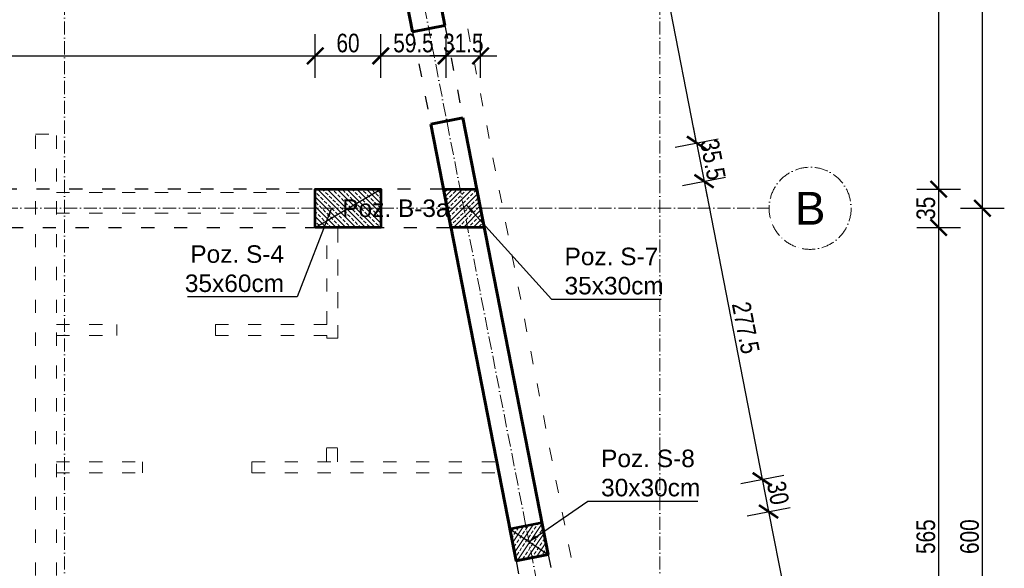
# Model space of a CAD drawing. Header units: inches. Extents: x 201967 to 338763, y -32705 to 30884.
# Tile 139 of 236: x 321505 to 322406, y 4962 to 5463. Entities that reach past the tile are written whole.
import ezdxf
from ezdxf.enums import TextEntityAlignment as Align

# ---------------------------------------------------------------- set-up
doc = ezdxf.new("R2010")
doc.units = ezdxf.units.IN
doc.header["$MEASUREMENT"] = 0
doc.linetypes.add('ACAD_ISO03W100', pattern=[30, 12, -18])
doc.linetypes.add('ACAD_ISO10W100', pattern=[18, 12, -3, 0, -3])
for name, color, linetype, lineweight in [('01 a1 KONSTRUKCJA żelebet', 200, 'Continuous', 53), ('01 b KONSTRUKCJA belki', 92, 'ACAD_ISO03W100', 30), ('01h2 KONSTRUKCJA pozycje belki', 254, 'Continuous', 13), ('01h3 KONSTRUKCJA pozycje słupy', 252, 'Continuous', 13), ('02 b ściany dziłowe cienkie', 6, 'ACAD_ISO03W100', 13), ('11 OSIE ściany', 2, 'ACAD_ISO10W100', 5), ('90 WYMIAR', 155, 'Continuous', 9), ('_proj_SCHODY', 2, 'Continuous', 9), ('MURY konstrukcyjne', 70, 'Continuous', 60)]:
    doc.layers.add(name, color=color, linetype=linetype, lineweight=lineweight)
doc.styles.add('100 arial', font='arial.ttf', dxfattribs={"width": 0.8, "height": 17})
doc.styles.add('arialcce', font='arial.ttf')
doc.styles.add('OPIS', font='arial.ttf')
doc.styles.add('RomanS', font='romans.shx')
doc.dimstyles.new('100', dxfattribs={"dimscale": 10, "dimtxt": 17, "dimasz": 1.5, "dimexe": 2, "dimexo": 2, "dimgap": 0.3, "dimtad": 1, "dimdec": 1, "dimrnd": 0.5, "dimdsep": 46, "dimtxsty": '100 arial', "dimblk": 'ARCHTICK', "dimcen": 10, "dimclrd": 256, "dimclre": 256, "dimclrt": 256, "dimadec": 0, "dimazin": 0, "dimtfac": 1, "dimtdec": 1, "dimtix": 1, "dimtmove": 1, "dimatfit": 3, "dimfxl": 2, "dimfxlon": 1, "dimtolj": 1, "dimarcsym": 0})
doc.dimstyles.new('DIM100txt12', dxfattribs={"dimtxt": 12, "dimasz": 1.05, "dimexe": 0, "dimexo": 8, "dimgap": 4, "dimtad": 1, "dimdec": 7, "dimrnd": 0.5, "dimdsep": 46, "dimtxsty": 'RomanS', "dimblk1": 'DIM', "dimblk2": 'DIM', "dimsah": 1, "dimcen": 0.09, "dimse1": 1, "dimse2": 1, "dimclrt": 256, "dimadec": 1, "dimazin": 0, "dimtfac": 1, "dimtdec": 7, "dimtix": 1, "dimtofl": 0, "dimtmove": 2, "dimatfit": 3, "dimfxl": 1, "dimtolj": 1, "dimtzin": 0, "dimarcsym": 0})
pattern_1 = [(45, (0, -25), (-4.490128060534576, 4.490128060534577), []), (45, (4.490130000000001, -25), (-4.490128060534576, 4.490128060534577), [3.175, -1.5875])]

# ---------------------------------------------------------------- blocks, each defined once
blk = doc.blocks.new('1 osie 2 część BPPZ')
at = {"layer": '11 OSIE ściany'}
for p, q in [((575, -2740), (575, 100)), ((803.0808856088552, 100), (1219, -2027.504016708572)), ((1119, -2740), (1119, 100)), ((-95.33901275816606, -600), (1219, -600))]:
    blk.add_line(p, q, dxfattribs=at)
blk.add_circle((1256.5, -600), 37.5, dxfattribs=at)
at = {"layer": '11 OSIE ściany', "style": 'arialcce'}
blk.add_text('B', height=30, dxfattribs=at).set_placement((1256.5, -600), align=Align.MIDDLE_CENTER)
blk = doc.blocks.new('*U1147')
at = {"lineweight": 5, "ltscale": 0.25}
h = blk.add_hatch(dxfattribs=at)
h.set_pattern_fill('ANSI33', color=5, style=0)
h.set_pattern_definition(pattern_1)
h.paths.add_polyline_path([(0, 0), (-1.421085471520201e-15, -35), (60, -35), (60, 0)])
blk.add_lwpolyline([(0, 0), (-1.421085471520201e-15, -35), (60, -35), (60, 0)], close=True)
at = {"layer": 'Defpoints'}
blk.add_line((0, 0), (60, -35), dxfattribs=at)
blk = doc.blocks.new('*U1121')
at = {"lineweight": 5, "ltscale": 0.25}
h = blk.add_hatch(dxfattribs=at)
h.set_pattern_fill('ANSI33', color=5, style=0)
h.set_pattern_definition(pattern_1)
h.paths.add_polyline_path([(0, 0), (-7.105427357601e-16, -30), (30, -30), (30, 0)])
blk.add_lwpolyline([(0, 0), (-7.105427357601e-16, -30), (30, -30), (30, 0)], close=True)
at = {"layer": 'Defpoints'}
blk.add_line((0, 0), (30, -30), dxfattribs=at)
blk = doc.blocks.new('1 słupy parter rozbudowa 2 częśc')
at = {"lineweight": 5, "ltscale": 0.25}
h = blk.add_hatch(dxfattribs=at)
h.set_pattern_fill('ANSI33', color=5, style=0)
h.set_pattern_definition([(45, (-288347.0661768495, -8103.004478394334), (-4.490128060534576, 4.490128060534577), []), (45, (-288342.5760468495, -8103.004478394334), (-4.490128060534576, 4.490128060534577), [3.175, -1.5875])])
h.paths.add_polyline_path([(958.6334176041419, -617.5), (928.0655109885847, -617.5), (921.2231412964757, -582.5), (951.791047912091, -582.5)])
at = {"layer": '01 a1 KONSTRUKCJA żelebet'}
blk.add_lwpolyline([(958.6334176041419, -617.5), (928.0655109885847, -617.5), (921.2231412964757, -582.5), (951.791047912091, -582.4999999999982)], close=True, dxfattribs=at)
at = {"layer": '01 b KONSTRUKCJA belki'}
blk.add_lwpolyline([(921.2231412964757, -582.5), (44.99999999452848, -582.5), (44.99999999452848, -617.5), (928.0655109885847, -617.5)], dxfattribs=at)
at = {"layer": '01 a1 KONSTRUKCJA żelebet', "xscale": -1}
for name, p, rotation in [('*U1147', (804.0253243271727, -617.5), 180), ('*U1121', (981.8773667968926, -892.7577013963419), 101.0615994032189)]:
    blk.add_blockref(name, p, dxfattribs=dict(at, rotation=rotation))
blk = doc.blocks.new('DIM')
for p, q in [((7.275957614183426e-12, -13.00000000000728), (7.275957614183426e-12, 12.99999999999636)), ((8.000000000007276, -7.275957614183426e-12), (-7.999999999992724, -7.275957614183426e-12))]:
    blk.add_line(p, q)
at = {"const_width": 1.714285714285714}
blk.add_lwpolyline([(5.714285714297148, 5.714285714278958), (-5.71428571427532, -5.71428571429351)], dxfattribs=at)
blk = doc.blocks.new('_ARCHTICK')
at = {"color": 0, "linetype": 'ByBlock', "const_width": 0.15}
blk.add_lwpolyline([(-0.5, -0.5), (0.5, 0.5)], dxfattribs=at)
blk = doc.blocks.new('*D1735')
at = {"layer": '90 WYMIAR', "lineweight": -2, "transparency": 16777216}
for p, q in [((322365.5205435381, 5290.869279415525), (322405.5205435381, 5290.869279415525)), ((322385.5205435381, 4690.869279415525), (322385.5205435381, 5290.869279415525)), ((322365.5205435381, 4690.869279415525), (322405.5205435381, 4690.869279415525))]:
    blk.add_line(p, q, dxfattribs=at)
at = {"layer": 'Defpoints', "color": 0, "transparency": 16777216}
for p in [(322190.5205435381, 5290.869279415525), (322385.5205435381, 5290.869279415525), (322190.5205435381, 4690.869279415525)]:
    blk.add_point(p, dxfattribs=at)
at = {"layer": '90 WYMIAR', "lineweight": -2, "transparency": 16777216, "xscale": 15, "yscale": 15, "zscale": 15}
for p, rotation in [((322385.5205435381, 5290.869279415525), 90), ((322385.5205435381, 4690.869279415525), 270)]:
    blk.add_blockref('_ARCHTICK', p, dxfattribs=dict(at, rotation=rotation))
at = {"layer": '90 WYMIAR', "transparency": 16777216, "insert": (322373.8408027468, 4990.869279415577), "char_height": 17, "attachment_point": 5, "rotation": 90, "style": '100 arial'}
blk.add_mtext('\\A1;600', dxfattribs=at)
blk = doc.blocks.new('*D1736')
at = {"layer": '90 WYMIAR', "lineweight": -2, "transparency": 16777216}
for p, q in [((322365.5205435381, 5890.869279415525), (322405.5205435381, 5890.869279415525)), ((322385.5205435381, 5290.869279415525), (322385.5205435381, 5890.869279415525)), ((322365.5205435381, 5290.869279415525), (322405.5205435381, 5290.869279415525))]:
    blk.add_line(p, q, dxfattribs=at)
at = {"layer": 'Defpoints', "color": 0, "transparency": 16777216}
for p in [(322190.5205435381, 5890.869279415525), (322385.5205435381, 5890.869279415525), (322190.5205435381, 5290.869279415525)]:
    blk.add_point(p, dxfattribs=at)
at = {"layer": '90 WYMIAR', "lineweight": -2, "transparency": 16777216, "xscale": 15, "yscale": 15, "zscale": 15}
for p, rotation in [((322385.5205435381, 5890.869279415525), 90), ((322385.5205435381, 5290.869279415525), 270)]:
    blk.add_blockref('_ARCHTICK', p, dxfattribs=dict(at, rotation=rotation))
at = {"layer": '90 WYMIAR', "transparency": 16777216, "insert": (322373.8408027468, 5590.869279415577), "char_height": 17, "attachment_point": 5, "rotation": 90, "style": '100 arial'}
blk.add_mtext('\\A1;600', dxfattribs=at)
blk = doc.blocks.new('*D1756')
at = {"layer": '90 WYMIAR', "lineweight": -2, "transparency": 16777216}
for p, q in [((322325.5205435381, 5273.369279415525), (322365.5205435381, 5273.369279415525)), ((322345.5205435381, 4708.369279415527), (322345.5205435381, 5273.369279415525)), ((322325.5205435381, 4708.369279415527), (322365.5205435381, 4708.369279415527))]:
    blk.add_line(p, q, dxfattribs=at)
at = {"layer": 'Defpoints', "color": 0, "transparency": 16777216}
for p in [(321914.8700078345, 5273.369279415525), (322345.5205435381, 5273.369279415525), (322025.3254042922, 4708.369279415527)]:
    blk.add_point(p, dxfattribs=at)
at = {"layer": '90 WYMIAR', "lineweight": -2, "transparency": 16777216, "xscale": 15, "yscale": 15, "zscale": 15}
for p, rotation in [((322345.5205435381, 5273.369279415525), 90), ((322345.5205435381, 4708.369279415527), 270)]:
    blk.add_blockref('_ARCHTICK', p, dxfattribs=dict(at, rotation=rotation))
at = {"layer": '90 WYMIAR', "transparency": 16777216, "insert": (322333.8408027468, 4990.869279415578), "char_height": 17, "attachment_point": 5, "rotation": 90, "style": '100 arial'}
blk.add_mtext('\\A1;565', dxfattribs=at)
blk = doc.blocks.new('*D1757')
at = {"layer": '90 WYMIAR', "lineweight": -2, "transparency": 16777216}
for p, q in [((322325.5205435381, 5308.369279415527), (322365.5205435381, 5308.369279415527)), ((322345.5205435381, 5273.369279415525), (322345.5205435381, 5308.369279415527)), ((322325.5205435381, 5273.369279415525), (322365.5205435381, 5273.369279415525))]:
    blk.add_line(p, q, dxfattribs=at)
at = {"layer": 'Defpoints', "color": 0, "transparency": 16777216}
for p in [(321908.0276381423, 5308.369279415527), (322345.5205435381, 5308.369279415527), (321914.8700078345, 5273.369279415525)]:
    blk.add_point(p, dxfattribs=at)
at = {"layer": '90 WYMIAR', "lineweight": -2, "transparency": 16777216, "xscale": 15, "yscale": 15, "zscale": 15}
for p, rotation in [((322345.5205435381, 5308.369279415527), 90), ((322345.5205435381, 5273.369279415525), 270)]:
    blk.add_blockref('_ARCHTICK', p, dxfattribs=dict(at, rotation=rotation))
at = {"layer": '90 WYMIAR', "transparency": 16777216, "insert": (322333.8350046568, 5290.869279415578), "char_height": 17, "attachment_point": 5, "rotation": 90, "style": '100 arial'}
blk.add_mtext('\\A1;35', dxfattribs=at)
blk = doc.blocks.new('*D1758')
at = {"layer": '90 WYMIAR', "lineweight": -2, "transparency": 16777216}
for p, q in [((322325.5205435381, 5875.869279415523), (322365.5205435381, 5875.869279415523)), ((322345.5205435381, 5308.369279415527), (322345.5205435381, 5875.869279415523)), ((322325.5205435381, 5308.369279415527), (322365.5205435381, 5308.369279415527))]:
    blk.add_line(p, q, dxfattribs=at)
at = {"layer": 'Defpoints', "color": 0, "transparency": 16777216}
for p in [(321797.0835009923, 5875.869279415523), (322345.5205435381, 5875.869279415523), (321908.0276381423, 5308.369279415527)]:
    blk.add_point(p, dxfattribs=at)
at = {"layer": '90 WYMIAR', "lineweight": -2, "transparency": 16777216, "xscale": 15, "yscale": 15, "zscale": 15}
for p, rotation in [((322345.5205435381, 5875.869279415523), 90), ((322345.5205435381, 5308.369279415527), 270)]:
    blk.add_blockref('_ARCHTICK', p, dxfattribs=dict(at, rotation=rotation))
at = {"layer": '90 WYMIAR', "transparency": 16777216, "insert": (322333.8408027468, 5592.119279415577), "char_height": 17, "attachment_point": 5, "rotation": 90, "style": '100 arial'}
blk.add_mtext('\\A1;567.5', dxfattribs=at)
blk = doc.blocks.new('*D1891')
at = {"layer": '90 WYMIAR', "lineweight": -2, "transparency": 16777216}
for p, q in [((321016.5205435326, 5410.109553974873), (321016.5205435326, 5450.109553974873)), ((321775.5458678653, 5410.109553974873), (321775.5458678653, 5450.109553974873)), ((321016.5205435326, 5430.109553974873), (321775.5458678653, 5430.109553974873))]:
    blk.add_line(p, q, dxfattribs=at)
at = {"layer": 'Defpoints', "color": 0, "transparency": 16777216}
for p in [(321775.5458678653, 5430.109553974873), (321016.5205435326, 5308.369279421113), (321775.5458678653, 5308.369279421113)]:
    blk.add_point(p, dxfattribs=at)
at = {"layer": '90 WYMIAR', "lineweight": -2, "transparency": 16777216, "xscale": 15, "yscale": 15, "zscale": 15, "rotation": 180}
blk.add_blockref('_ARCHTICK', (321016.5205435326, 5430.109553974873), dxfattribs=at)
at = {"layer": '90 WYMIAR', "lineweight": -2, "transparency": 16777216, "xscale": 15, "yscale": 15, "zscale": 15}
blk.add_blockref('_ARCHTICK', (321775.5458678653, 5430.109553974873), dxfattribs=at)
at = {"layer": '90 WYMIAR', "transparency": 16777216, "insert": (321396.0332056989, 5441.789294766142), "char_height": 17, "attachment_point": 5, "style": '100 arial'}
blk.add_mtext('\\A1;759', dxfattribs=at)
blk = doc.blocks.new('*D1916')
at = {"layer": '90 WYMIAR', "lineweight": -2, "transparency": 16777216}
for p, q in [((321775.5458678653, 5410.109553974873), (321775.5458678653, 5450.109553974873)), ((321835.5458678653, 5410.109553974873), (321835.5458678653, 5450.109553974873)), ((321775.5458678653, 5430.109553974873), (321835.5458678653, 5430.109553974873))]:
    blk.add_line(p, q, dxfattribs=at)
at = {"layer": 'Defpoints', "color": 0, "transparency": 16777216}
for p in [(321835.5458678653, 5430.109553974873), (321775.5458678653, 5308.369279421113), (321835.5458678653, 5290.869279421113)]:
    blk.add_point(p, dxfattribs=at)
at = {"layer": '90 WYMIAR', "lineweight": -2, "transparency": 16777216, "xscale": 15, "yscale": 15, "zscale": 15, "rotation": 180}
blk.add_blockref('_ARCHTICK', (321775.5458678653, 5430.109553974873), dxfattribs=at)
at = {"layer": '90 WYMIAR', "lineweight": -2, "transparency": 16777216, "xscale": 15, "yscale": 15, "zscale": 15}
blk.add_blockref('_ARCHTICK', (321835.5458678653, 5430.109553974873), dxfattribs=at)
at = {"layer": '90 WYMIAR', "transparency": 16777216, "insert": (321805.5458678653, 5441.789294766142), "char_height": 17, "attachment_point": 5, "style": '100 arial'}
blk.add_mtext('\\A1;60', dxfattribs=at)
blk = doc.blocks.new('*D1917')
at = {"layer": '90 WYMIAR', "lineweight": -2, "transparency": 16777216}
for p, q in [((321835.5458678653, 5410.109553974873), (321835.5458678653, 5450.109553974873)), ((321895.2366140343, 5410.109553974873), (321895.2366140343, 5450.109553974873)), ((321835.5458678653, 5430.109553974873), (321895.2366140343, 5430.109553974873))]:
    blk.add_line(p, q, dxfattribs=at)
at = {"layer": 'Defpoints', "color": 0, "transparency": 16777216}
for p in [(321895.2366140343, 5430.109553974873), (321835.5458678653, 5290.869279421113), (321895.2366140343, 5290.869279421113)]:
    blk.add_point(p, dxfattribs=at)
at = {"layer": '90 WYMIAR', "lineweight": -2, "transparency": 16777216, "xscale": 15, "yscale": 15, "zscale": 15, "rotation": 180}
blk.add_blockref('_ARCHTICK', (321835.5458678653, 5430.109553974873), dxfattribs=at)
at = {"layer": '90 WYMIAR', "lineweight": -2, "transparency": 16777216, "xscale": 15, "yscale": 15, "zscale": 15}
blk.add_blockref('_ARCHTICK', (321895.2366140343, 5430.109553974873), dxfattribs=at)
at = {"layer": '90 WYMIAR', "transparency": 16777216, "insert": (321865.3912409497, 5441.789294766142), "char_height": 17, "attachment_point": 5, "style": '100 arial'}
blk.add_mtext('\\A1;59.5', dxfattribs=at)
blk = doc.blocks.new('*D1918')
at = {"layer": '90 WYMIAR', "lineweight": -2, "transparency": 16777216}
for p, q in [((321895.2366140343, 5410.109553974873), (321895.2366140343, 5450.109553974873)), ((321926.7327762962, 5410.109553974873), (321926.7327762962, 5450.109553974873)), ((321895.2366140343, 5430.109553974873), (321880.2366140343, 5430.109553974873)), ((321895.2366140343, 5430.109553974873), (321926.7327762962, 5430.109553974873)), ((321926.7327762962, 5430.109553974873), (321941.7327762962, 5430.109553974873))]:
    blk.add_line(p, q, dxfattribs=at)
at = {"layer": 'Defpoints', "color": 0, "transparency": 16777216}
for p in [(321926.7327762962, 5430.109553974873), (321895.2366140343, 5290.869279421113), (321926.7327762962, 5290.869279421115)]:
    blk.add_point(p, dxfattribs=at)
at = {"layer": '90 WYMIAR', "lineweight": -2, "transparency": 16777216, "xscale": 15, "yscale": 15, "zscale": 15}
blk.add_blockref('_ARCHTICK', (321895.2366140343, 5430.109553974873), dxfattribs=at)
at = {"layer": '90 WYMIAR', "lineweight": -2, "transparency": 16777216, "xscale": 15, "yscale": 15, "zscale": 15, "rotation": 180}
blk.add_blockref('_ARCHTICK', (321926.7327762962, 5430.109553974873), dxfattribs=at)
at = {"layer": '90 WYMIAR', "transparency": 16777216, "insert": (321910.9846951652, 5441.795092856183), "char_height": 17, "attachment_point": 5, "style": '100 arial'}
blk.add_mtext('\\A1;31.5', dxfattribs=at)
blk = doc.blocks.new('*D2010')
at = {"layer": '90 WYMIAR', "lineweight": -2, "transparency": 16777216}
for p, q in [((322124.1964497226, 5350.629477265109), (322121.3184860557, 5365.350799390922)), ((322104.5680202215, 5346.792192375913), (322143.8248792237, 5354.466762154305)), ((322124.1964497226, 5350.629477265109), (322131.0388194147, 5315.629477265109)), ((322111.4103899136, 5311.792192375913), (322150.6672489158, 5319.466762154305)), ((322131.0388194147, 5315.629477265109), (322133.9167830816, 5300.908155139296))]:
    blk.add_line(p, q, dxfattribs=at)
at = {"layer": 'Defpoints', "color": 0, "transparency": 16777216}
for p in [(322131.0388194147, 5315.629477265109), (321908.0276381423, 5308.369279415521), (321914.8700078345, 5273.369279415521)]:
    blk.add_point(p, dxfattribs=at)
at = {"layer": '90 WYMIAR', "lineweight": -2, "transparency": 16777216, "xscale": 15, "yscale": 15, "zscale": 15}
for p, rotation in [((322124.1964497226, 5350.629477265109), 281.0615994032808), ((322131.0388194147, 5315.629477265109), 101.0615994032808)]:
    blk.add_blockref('_ARCHTICK', p, dxfattribs=dict(at, rotation=rotation))
at = {"layer": '90 WYMIAR', "transparency": 16777216, "insert": (322139.0860733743, 5335.371514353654), "char_height": 17, "attachment_point": 5, "rotation": 281.06159940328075, "style": '100 arial'}
blk.add_mtext('\\A1;35.5', dxfattribs=at)
blk = doc.blocks.new('*D2011')
at = {"layer": '90 WYMIAR', "lineweight": -2, "transparency": 16777216}
for p, q in [((322111.4103899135, 5311.79219237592), (322150.6672489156, 5319.466762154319)), ((322131.0388194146, 5315.629477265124), (322184.2880440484, 5043.249739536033)), ((322164.6596145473, 5039.41245464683), (322203.9164735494, 5047.087024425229))]:
    blk.add_line(p, q, dxfattribs=at)
at = {"layer": 'Defpoints', "color": 0, "transparency": 16777216}
for p in [(321914.8700078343, 5273.369279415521), (322184.2880440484, 5043.249739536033), (321968.1192324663, 5000.989541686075)]:
    blk.add_point(p, dxfattribs=at)
at = {"layer": '90 WYMIAR', "lineweight": -2, "transparency": 16777216, "xscale": 15, "yscale": 15, "zscale": 15}
for p, rotation in [((322131.0388194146, 5315.629477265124), 101.0615994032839), ((322184.2880440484, 5043.249739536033), 281.0615994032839)]:
    blk.add_blockref('_ARCHTICK', p, dxfattribs=dict(at, rotation=rotation))
at = {"layer": '90 WYMIAR', "transparency": 16777216, "insert": (322169.1261801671, 5181.680533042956), "char_height": 17, "attachment_point": 5, "rotation": 281.06159940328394, "style": '100 arial'}
blk.add_mtext('\\A1;277.5', dxfattribs=at)
blk = doc.blocks.new('*D2012')
at = {"layer": '90 WYMIAR', "lineweight": -2, "transparency": 16777216}
for p, q in [((322164.6596145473, 5039.41245464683), (322203.9164735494, 5047.087024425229)), ((322184.2880440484, 5043.249739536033), (322190.0439713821, 5013.807095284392)), ((322170.4155418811, 5009.969810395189), (322209.6724008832, 5017.644380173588))]:
    blk.add_line(p, q, dxfattribs=at)
at = {"layer": 'Defpoints', "color": 0, "transparency": 16777216}
for p in [(322190.0439713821, 5013.807095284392), (321968.1192324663, 5000.989541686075), (321973.8751598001, 4971.546897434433)]:
    blk.add_point(p, dxfattribs=at)
at = {"layer": '90 WYMIAR', "lineweight": -2, "transparency": 16777216, "xscale": 15, "yscale": 15, "zscale": 15}
for p, rotation in [((322184.2880440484, 5043.249739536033), 101.0615994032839), ((322190.0439713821, 5013.807095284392), 281.0615994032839)]:
    blk.add_blockref('_ARCHTICK', p, dxfattribs=dict(at, rotation=rotation))
at = {"layer": '90 WYMIAR', "transparency": 16777216, "insert": (322198.634446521, 5030.77045449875), "char_height": 17, "attachment_point": 5, "rotation": 281.06159940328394, "style": '100 arial'}
blk.add_mtext('\\A1;30', dxfattribs=at)
blk = doc.blocks.new('*D2013')
at = {"layer": '90 WYMIAR', "lineweight": -2, "transparency": 16777216}
for p, q in [((322170.4155418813, 5009.969810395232), (322209.6724008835, 5017.644380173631)), ((322190.0439713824, 5013.807095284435), (322241.4942158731, 4750.629477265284)), ((322221.865786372, 4746.79219237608), (322261.1226453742, 4754.46676215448))]:
    blk.add_line(p, q, dxfattribs=at)
at = {"layer": 'Defpoints', "color": 0, "transparency": 16777216}
for p in [(321973.8751598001, 4971.546897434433), (322241.4942158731, 4750.629477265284), (322025.3254042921, 4708.369279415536)]:
    blk.add_point(p, dxfattribs=at)
at = {"layer": '90 WYMIAR', "lineweight": -2, "transparency": 16777216, "xscale": 15, "yscale": 15, "zscale": 15}
for p, rotation in [((322190.0439713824, 5013.807095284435), 101.0615994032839), ((322241.4942158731, 4750.629477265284), 281.0615994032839)]:
    blk.add_blockref('_ARCHTICK', p, dxfattribs=dict(at, rotation=rotation))
at = {"layer": '90 WYMIAR', "transparency": 16777216, "insert": (322227.2318420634, 4884.459210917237), "char_height": 17, "attachment_point": 5, "rotation": 281.06159940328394, "style": '100 arial'}
blk.add_mtext('\\A1;268', dxfattribs=at)
blk = doc.blocks.new('*D2014')
at = {"layer": '90 WYMIAR', "lineweight": -2, "transparency": 16777216}
for p, q in [((322046.3461611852, 5644.607884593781), (322085.6030201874, 5652.28245437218)), ((322124.1964497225, 5350.629477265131), (322065.9745906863, 5648.445169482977)), ((322104.5680202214, 5346.792192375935), (322143.8248792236, 5354.466762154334))]:
    blk.add_line(p, q, dxfattribs=at)
at = {"layer": 'Defpoints', "color": 0, "transparency": 16777216}
for p in [(322065.9745906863, 5648.445169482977), (321849.8057791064, 5606.18497163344), (321908.0276381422, 5308.369279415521)]:
    blk.add_point(p, dxfattribs=at)
at = {"layer": '90 WYMIAR', "lineweight": -2, "transparency": 16777216, "xscale": 15, "yscale": 15, "zscale": 15}
for p, rotation in [((322065.9745906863, 5648.445169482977), 101.0615994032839), ((322124.1964497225, 5350.629477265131), 281.0615994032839)]:
    blk.add_blockref('_ARCHTICK', p, dxfattribs=dict(at, rotation=rotation))
at = {"layer": '90 WYMIAR', "transparency": 16777216, "insert": (322106.5539590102, 5501.779360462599), "char_height": 17, "attachment_point": 5, "rotation": 281.06159940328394, "style": '100 arial'}
blk.add_mtext('\\A1;303.5', dxfattribs=at)

msp = doc.modelspace()

# ---------------------------------------------------------------- linework, layer by layer
at = {"layer": '01 b KONSTRUKCJA belki'}
for p, q in [((321894.0741947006, 5457.924028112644), (321910.574519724, 5373.52178125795)), ((321864.6315504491, 5452.168100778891), (321881.1318754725, 5367.765853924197)), ((321959.1538376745, 4968.66893377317), (321975.6541626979, 4884.266686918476)), ((321988.596481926, 4974.424861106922), (322005.0968069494, 4890.022614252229))]:
    msp.add_line(p, q, dxfattribs=at)
at = {"layer": '02 b ściany dziłowe cienkie'}
for p, q in [((321520.0197189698, 4835.275669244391), (321520.0105486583, 5358.470247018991)), ((321520.0105486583, 5358.470247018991), (321539.0105486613, 5358.470247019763)), ((321539.0197189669, 4835.276002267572), (321539.0105486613, 5358.470247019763)), ((321539.0114776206, 5305.47024701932), (321775.5458678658, 5305.470247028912)), ((321539.0118106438, 5286.47024701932), (321775.5458678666, 5286.470247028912)), ((321786.2770912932, 5184.74604638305), (321786.2755499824, 5274.957566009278)), ((321796.2773048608, 5172.24621723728), (321796.2755452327, 5275.235646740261)), ((321796.2768384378, 5199.545526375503), (321796.2755499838, 5274.957566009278)), ((321539.0135936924, 5184.741821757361, -1.154780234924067e-05), (321594.2977150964, 5184.742766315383, -1.167276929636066e-05)), ((321594.2978859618, 5174.74216832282, -1.157104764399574e-05), (321594.2977150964, 5184.742766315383, -1.157104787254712e-05)), ((321684.2977150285, 5184.744304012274, -1.18762097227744e-05), (321786.2770912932, 5184.746046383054, -1.210672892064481e-05)), ((321684.2978859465, 5174.740630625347, -1.157104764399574e-05), (321684.2977150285, 5184.744304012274, -1.157104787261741e-05)), ((321539.0137689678, 5174.741821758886, -1.15710490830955e-05), (321594.2978859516, 5174.742766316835, -1.15710490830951e-05)), ((321684.2978858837, 5174.74430401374, -1.157104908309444e-05), (321786.2772621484, 5174.746046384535, -1.157104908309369e-05)), ((321786.2773048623, 5172.246046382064), (321786.2772621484, 5174.746046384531)), ((321786.2773048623, 5172.246046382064), (321796.2773048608, 5172.24621723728, -5.659647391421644e-06)), ((321785.8342784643, 5072.075371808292), (321795.8342784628, 5072.075542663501)), ((321785.8344963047, 5059.32537181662), (321785.8342784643, 5072.075371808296)), ((321795.8344963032, 5059.325542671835), (321795.8342784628, 5072.075542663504)), ((321539.0157920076, 5059.32115479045), (321617.7589817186, 5059.322500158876)), ((321617.7591525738, 5049.322500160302), (321617.7589817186, 5059.322500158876)), ((321717.7589817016, 5059.324208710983), (321941.4303214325, 5059.328030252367)), ((321717.7591525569, 5049.324208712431), (321717.7589817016, 5059.324208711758)), ((321539.0159672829, 5049.321154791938), (321617.7591525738, 5049.322500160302)), ((321717.7591525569, 5049.324208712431), (321943.3852776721, 5049.328063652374))]:
    msp.add_line(p, q, dxfattribs=at)
at = {"layer": '_proj_SCHODY', "color": 2, "linetype": 'ACAD_ISO03W100'}
msp.add_lwpolyline([(316934.7382526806, 6155.870188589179), (319269.1205437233, 6155.870188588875), (319269.1205437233, 6636.280783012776), (319999.1205437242, 6658.178021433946), (319999.1205437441, 5925.913607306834), (321822.9710552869, 5925.870247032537), (322125.462138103, 4378.571814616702), (322125.4667548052, 3215.475170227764), (320936.5205435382, 3215.470450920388), (320936.7382526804, 4061.870249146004), (319670.7382526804, 4061.870400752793), (319670.7457617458, 4159.870246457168), (316934.7382526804, 4159.870249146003)], close=True, dxfattribs=at)
at = {"layer": 'MURY konstrukcyjne'}
for p, q in [((321851.5847818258, 5518.904761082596), (321864.6315504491, 5452.168100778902)), ((321881.0274260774, 5524.660688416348), (321894.0741947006, 5457.924028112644)), ((321864.6315504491, 5452.168100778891), (321894.0741947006, 5457.924028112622)), ((321881.1318754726, 5367.765853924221), (321910.5745197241, 5373.521781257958)), ((321881.1318754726, 5367.765853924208), (321959.1538374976, 4968.668933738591)), ((321910.5745197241, 5373.521781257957), (321988.5964817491, 4974.424861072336)), ((321959.1538374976, 4968.668933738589), (321988.596481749, 4974.42486107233))]:
    msp.add_line(p, q, dxfattribs=at)

# ---------------------------------------------------------------- block references
at = {"layer": '01 a1 KONSTRUKCJA żelebet'}
msp.add_blockref('1 słupy parter rozbudowa 2 częśc', (320971.5205435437, 5890.869279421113), dxfattribs=at)
at = {"layer": '11 OSIE ściany'}
msp.add_blockref('1 osie 2 część BPPZ', (320971.5205435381, 5890.869279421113), dxfattribs=at)

# ---------------------------------------------------------------- texts
at = {"layer": '01h2 KONSTRUKCJA pozycje belki', "insert": (321849.3005085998, 5290.869279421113), "char_height": 16, "attachment_point": 5, "style": 'OPIS'}
msp.add_mtext('Poz. B-3a', dxfattribs=at)
at = {"layer": '01h3 KONSTRUKCJA pozycje słupy', "char_height": 16, "style": 'OPIS'}
for s, insert, attachment_point in [('Poz. S-4\\P35x60cm', (321747.0914288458, 5235.630852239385), 6), ('Poz. S-7\\P35x30cm', (322003.5055428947, 5233.453596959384), 4), ('Poz. S-8\\P30x30cm', (322036.9135281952, 5048.940575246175), 4)]:
    msp.add_mtext(s, dxfattribs=dict(at, insert=insert, attachment_point=attachment_point))

# ---------------------------------------------------------------- dimensions: what is measured, and where the dimension line sits
at = {"layer": '90 WYMIAR'}
for base, p1, p2, angle, picture, middle in [((322385.5205435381, 5890.869279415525), (322190.5205435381, 5290.869279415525), (322190.5205435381, 5890.869279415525), 90, '*D1736', (322373.8408027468, 5590.869279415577)), ((322345.5205435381, 5875.869279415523), (321908.0276381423, 5308.369279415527), (321797.0835009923, 5875.869279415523), 90, '*D1758', (322333.8408027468, 5592.119279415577)), ((322065.9745906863, 5648.445169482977), (321908.0276381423, 5308.369279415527), (321849.8057791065, 5606.184971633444), 101.0615994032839, '*D2014', (322106.5539590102, 5501.779360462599)), ((322184.2880440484, 5043.249739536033), (321914.8700078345, 5273.369279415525), (321968.1192324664, 5000.989541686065), 101.0615994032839, '*D2011', (322169.1261801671, 5181.680533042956)), ((322345.5205435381, 5308.369279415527), (321914.8700078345, 5273.369279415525), (321908.0276381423, 5308.369279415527), 90, '*D1757', (322333.8350046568, 5290.869279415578)), ((322385.5205435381, 5290.869279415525), (322190.5205435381, 4690.869279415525), (322190.5205435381, 5290.869279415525), 90, '*D1735', (322373.8408027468, 4990.869279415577)), ((322345.5205435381, 5273.369279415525), (322025.3254042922, 4708.369279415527), (321914.8700078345, 5273.369279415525), 90, '*D1756', (322333.8408027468, 4990.869279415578)), ((322190.0439713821, 5013.807095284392), (321968.1192324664, 5000.989541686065), (321973.8751598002, 4971.546897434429), 101.0615994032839, '*D2012', (322198.634446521, 5030.77045449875)), ((322241.4942158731, 4750.629477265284), (321973.8751598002, 4971.546897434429), (322025.3254042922, 4708.369279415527), 101.0615994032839, '*D2013', (322227.2318420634, 4884.459210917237))]:
    dim = msp.add_linear_dim(base=base, p1=p1, p2=p2, angle=angle, dimstyle='100', dxfattribs=at)
    dim.commit()
    dim.dimension.update_dxf_attribs({"geometry": picture, "text_midpoint": middle})
for base, p1, p2, picture, middle in [((321775.5458678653, 5430.109553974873), (321016.5205435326, 5308.369279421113), (321775.5458678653, 5308.369279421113), '*D1891', (321396.0332056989, 5441.789294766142)), ((321835.5458678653, 5430.109553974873), (321775.5458678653, 5308.369279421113), (321835.5458678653, 5290.869279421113), '*D1916', (321805.5458678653, 5441.789294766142)), ((321895.2366140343, 5430.109553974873), (321835.5458678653, 5290.869279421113), (321895.2366140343, 5290.869279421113), '*D1917', (321865.3912409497, 5441.789294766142)), ((321926.7327762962, 5430.109553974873), (321895.2366140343, 5290.869279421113), (321926.7327762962, 5290.869279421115), '*D1918', (321910.9846951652, 5441.795092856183))]:
    dim = msp.add_linear_dim(base=base, p1=p1, p2=p2, dimstyle='100', dxfattribs=at)
    dim.commit()
    dim.dimension.update_dxf_attribs({"geometry": picture, "text_midpoint": middle})
dim = msp.add_aligned_dim(p1=(321908.0276381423, 5308.369279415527), p2=(321914.8700078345, 5273.369279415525), distance=220.2609348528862, dimstyle='100', dxfattribs=at)
dim.commit()
dim.dimension.update_dxf_attribs({"geometry": '*D2010', "text_midpoint": (322139.0860733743, 5335.371514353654)})

# ---------------------------------------------------------------- leaders
at = {"layer": '01h3 KONSTRUKCJA pozycje słupy', "annotation_type": 0, "has_hookline": 1, "text_width": 88.31650750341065}
for points, hookline_direction in [([(321914.0322267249, 5293.373013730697), (321991.5055428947, 5207.809213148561), (321999.5055428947, 5207.809213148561)], 0), ([(321790.5458678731, 5290.869279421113), (321759.0914288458, 5209.986468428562), (321751.0914288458, 5209.986468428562)], 1), ([(321970.9971961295, 4986.268219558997), (322024.9135281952, 5023.296191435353), (322032.9135281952, 5023.296191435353)], 0)]:
    msp.add_leader(points, dimstyle='DIM100txt12', override={"dimasz": 8, "dimgap": 4, "dimtad": 1}, dxfattribs=dict(at, hookline_direction=hookline_direction))

doc.saveas('drawing.dxf')
